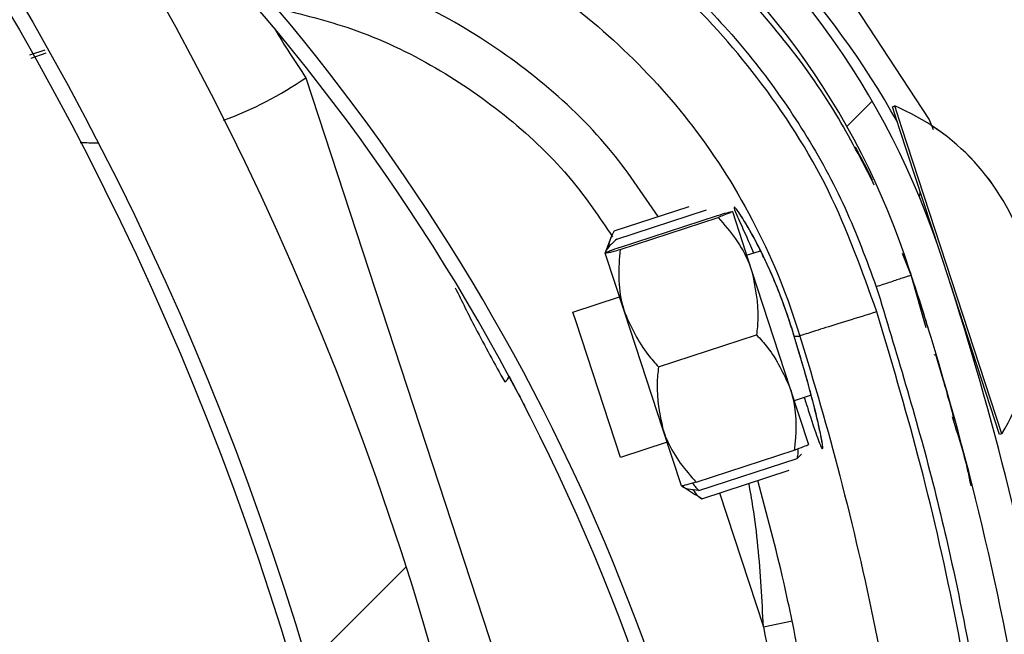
# Model space of a CAD drawing. Header units: inches. Extents: x 170 to 284, y 215 to 248.
# Tile 169 of 195: x 186.6335 to 186.7023, y 224.707 to 224.75. Entities that reach past the tile are written whole.
import ezdxf

# ---------------------------------------------------------------- set-up
doc = ezdxf.new("R2010")
doc.units = ezdxf.units.IN
doc.header["$LTSCALE"] = 0.25
doc.header["$MEASUREMENT"] = 0
doc.layers.add('ANNOTATIONS', color=1, linetype='Continuous')
doc.layers.add('RH BENCH MOUNT', color=7, linetype='Continuous')
doc.styles.add('ARIAL', font='arial.ttf', dxfattribs={"height": 0.09375})
doc.dimstyles.new('STANDARD$0', dxfattribs={"dimtxt": 0.09375, "dimasz": 0.09375, "dimexe": 0.03125, "dimexo": 0.046875, "dimgap": 0.09, "dimtad": 0, "dimtih": 1, "dimtoh": 1, "dimdec": 4, "dimzin": 0, "dimdsep": 46, "dimtxsty": 'ARIAL', "dimcen": 0.09, "dimadec": 0, "dimazin": 0, "dimtfac": 1, "dimtdec": 4, "dimtofl": 0, "dimtmove": 0, "dimatfit": 1, "dimfxl": 1, "dimtolj": 1, "dimtzin": 0, "dimarcsym": 0})
pattern_1 = [(45, (176.0930244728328, 218.320867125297), (-0.03026527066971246, 0.03026527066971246), [])]

# ---------------------------------------------------------------- blocks, each defined once
blk = doc.blocks.new('*D44')
at = {"layer": 'ANNOTATIONS', "color": 0, "lineweight": -2, "transparency": 16777216}
for p, q in [((185.9644948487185, 225.4792255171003), (185.9644948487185, 226.2131025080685)), ((187.3643717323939, 224.3791894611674), (187.3643717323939, 226.2131025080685)), ((186.0582448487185, 226.1818525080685), (186.3541591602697, 226.1818525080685)), ((187.2706217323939, 226.1818525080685), (186.9747074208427, 226.1818525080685))]:
    blk.add_line(p, q, dxfattribs=at)
at = {"layer": 'ANNOTATIONS', "color": 0, "transparency": 16777216}
for points in [[(186.0582448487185, 226.1974775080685), (186.0582448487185, 226.1662275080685), (185.9644948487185, 226.1818525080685)], [(187.2706217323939, 226.1974775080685), (187.2706217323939, 226.1662275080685), (187.3643717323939, 226.1818525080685)]]:
    blk.add_solid(points, dxfattribs=at)
at = {"layer": 'defpoints', "color": 0, "transparency": 16777216}
for p in [(187.3643717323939, 226.1818525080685), (185.9644948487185, 225.4323505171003), (187.3643717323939, 224.3323144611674)]:
    blk.add_point(p, dxfattribs=at)
at = {"layer": 'ANNOTATIONS', "color": 0, "transparency": 16777216, "insert": (186.6644332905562, 226.1818525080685), "char_height": 0.09375, "attachment_point": 5, "style": 'ARIAL'}
blk.add_mtext('\\A1;DIM "A"', dxfattribs=at)

msp = doc.modelspace()

# ---------------------------------------------------------------- hatches: boundary and pattern name
at = {"layer": 'RH BENCH MOUNT'}
h = msp.add_hatch(dxfattribs=at)
h.set_pattern_fill('ANSI31', color=256, scale=0.34241245, angle=2.8e-322, style=0)
h.set_pattern_definition([(45, (176.1263761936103, 218.320867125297), (-0.03026527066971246, 0.03026527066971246), [])])
edge = h.paths.add_edge_path(flags=0)
edge.add_arc((186.41301658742, 224.2130895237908), 0.021400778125, 89.9999999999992, 390.52248781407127, ccw=False)
edge.add_line((186.41301658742, 224.2344903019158), (186.485779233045, 224.2344903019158))
edge.add_arc((186.485779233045, 224.6453852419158), 0.4108949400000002, 270, 450.0000000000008)
edge.add_line((186.485779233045, 225.0562801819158), (186.00212164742, 225.0562801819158))
edge.add_arc((186.00212164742, 225.0605603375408), 0.004280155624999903, 180.0000000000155, 269.9999999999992, ccw=False)
edge.add_line((185.997841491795, 225.0605603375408), (185.997841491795, 225.1033618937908))
edge.add_arc((186.00212164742, 225.1033618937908), 0.004280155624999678, 360, 540, ccw=False)
edge.add_line((186.006401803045, 225.1033618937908), (186.006401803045, 225.0605603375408))
edge.add_line((186.006401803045, 225.0605603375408), (186.003169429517, 225.0605603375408))
edge.add_line((186.003169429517, 225.0605603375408), (186.003169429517, 225.1033618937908))
edge.add_arc((186.00212164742, 225.1033618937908), 0.001047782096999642, 360, 540.0000000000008)
edge.add_line((186.001073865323, 225.1033618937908), (186.001073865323, 225.0605603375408))
edge.add_arc((186.00212164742, 225.0605603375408), 0.001047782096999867, 180, 270)
edge.add_line((186.00212164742, 225.0595125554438), (186.485779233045, 225.0595125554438))
edge.add_arc((186.485779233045, 224.6453852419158), 0.4141273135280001, 269.9999999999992, 450, ccw=False)
edge.add_line((186.485779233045, 224.2312579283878), (186.41301658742, 224.2312579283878))
edge.add_arc((186.41301658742, 224.2130895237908), 0.018168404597, 450.0000000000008, 750.5224878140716)
edge.add_arc((186.4277648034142, 224.221784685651), 0.001047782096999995, 390.5224878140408, 495.0000000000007)
edge.add_line((186.4270239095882, 224.222525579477), (186.4183287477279, 224.2138304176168))
edge.add_line((186.4183287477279, 224.2138304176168), (186.4160431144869, 224.2161160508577))
edge.add_line((186.4160431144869, 224.2161160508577), (186.4247382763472, 224.224811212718))
edge.add_arc((186.4277648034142, 224.221784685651), 0.004280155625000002, 390.522487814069, 495.0000000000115, ccw=False)
h = msp.add_hatch(dxfattribs=at)
h.set_pattern_fill('ANSI31', color=256, scale=0.34241245, style=0)
h.set_pattern_definition(pattern_1)
edge = h.paths.add_edge_path(flags=0)
edge.add_line((186.4524275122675, 225.0520000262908), (186.1100150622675, 225.0520000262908))
edge.add_line((186.1100150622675, 225.0520000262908), (186.1100150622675, 225.0562801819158))
edge.add_line((186.1100150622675, 225.0562801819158), (186.4524275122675, 225.0562801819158))
edge.add_arc((186.4524275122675, 224.6453852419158), 0.4108949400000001, 269.9999999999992, 450, ccw=False)
edge.add_line((186.4524275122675, 224.2344903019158), (186.3796648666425, 224.2344903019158))
edge.add_line((186.3796648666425, 224.2344903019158), (186.3796648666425, 224.2387704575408))
edge.add_line((186.3796648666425, 224.2387704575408), (186.4524275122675, 224.2387704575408))
edge.add_arc((186.4524275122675, 224.6453852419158), 0.406614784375, 270, 450.0000000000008)
h = msp.add_hatch(dxfattribs=at)
h.set_pattern_fill('ANSI32', color=256, scale=0.34241245, angle=2.8e-322, style=0)
h.set_pattern_definition([(45, (176.0930244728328, 218.320867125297), (-0.09079581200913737, 0.09079581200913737), []), (45, (176.1535550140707, 218.320867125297), (-0.09079581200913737, 0.09079581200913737), [])])
edge = h.paths.add_edge_path(flags=0)
edge.add_arc((186.4524275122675, 224.6453852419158), 0.2182879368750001, 180, 540, ccw=False)
edge = h.paths.add_edge_path(flags=0)
edge.add_arc((186.4524275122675, 224.6453852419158), 0.2097276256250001, 180, 540, ccw=False)
h = msp.add_hatch(dxfattribs=at)
h.set_pattern_fill('ANSI31', color=256, scale=0.34241245, angle=2.8e-322, style=0)
h.set_pattern_definition(pattern_1)
edge = h.paths.add_edge_path(flags=0)
edge.add_arc((186.6407325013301, 224.8095885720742), 0.001712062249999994, 288.1322229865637, 310.3426432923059)
edge.add_line((186.641840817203, 224.8082836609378), (186.6434035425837, 224.8064437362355))
edge.add_arc((186.6407325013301, 224.8095885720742), 0.004126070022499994, 288.1322229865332, 310.3426432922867, ccw=False)
edge.add_arc((186.6379618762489, 224.8180491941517), 0.01302879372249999, 239.6083903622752, 288.1322229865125, ccw=False)
edge.add_arc((186.641016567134, 224.8223643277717), 0.01830194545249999, 198.1322229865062, 238.19359599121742, ccw=False)
edge.add_arc((186.6348012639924, 224.820328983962), 0.01176186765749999, 130.2730806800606, 198.1322229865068, ccw=False)
edge.add_arc((186.6379938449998, 224.8179515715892), 0.01566536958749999, 433.3892910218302, 493.5630227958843, ccw=False)
edge.add_arc((186.6355406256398, 224.8086089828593), 0.02532140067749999, 410.98647118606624, 434.1131563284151, ccw=False)
edge.add_arc((186.641303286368, 224.8171977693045), 0.01504902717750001, 370.2879413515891, 407.4468726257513, ccw=False)
edge.add_arc((186.6290753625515, 224.8145986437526), 0.02754708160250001, 291.4407261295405, 371.0647967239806, ccw=False)
edge.add_arc((186.6433984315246, 224.7813129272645), 0.008748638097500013, 479.0908419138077, 626.0736552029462)
edge.add_arc((186.6439299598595, 224.7158754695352), 0.05672062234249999, 377.70285871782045, 451.14212272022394, ccw=False)
edge.add_arc((186.4938338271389, 224.6654619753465), 0.2150521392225, 361.5582505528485, 378.3382766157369, ccw=False)
edge.add_arc((186.6799590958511, 224.6715385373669), 0.02884824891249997, 303.2910664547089, 359.5459797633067, ccw=False)
edge.add_arc((186.7134001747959, 224.6250930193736), 0.0284373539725, 488.2528168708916, 541.8512905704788)
edge.add_arc((186.6998972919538, 224.6250669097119), 0.01494630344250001, 183.423663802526, 238.6794151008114)
edge.add_arc((186.7025865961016, 224.6278572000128), 0.0187470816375, 236.0900975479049, 269.5718389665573)
edge.add_arc((186.7019739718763, 224.6225762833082), 0.0134739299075, 272.0097804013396, 310.4058687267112)
edge.add_arc((186.7065990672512, 224.6167046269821), 0.006011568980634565, 313.1147555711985, 333.8497966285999)
edge.add_arc((186.6950332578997, 224.6205556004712), 0.01816498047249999, 339.0314830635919, 378.1322229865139)
edge.add_arc((186.7018993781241, 224.6228040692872), 0.01094007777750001, 378.1322229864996, 468.1322229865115)
edge.add_arc((186.6990754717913, 224.6314273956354), 0.001866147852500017, 468.1322229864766, 483.774469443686)
edge.add_line((186.6980380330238, 224.6329785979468), (186.6966960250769, 224.6349851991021))
edge.add_arc((186.6990754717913, 224.6314273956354), 0.004280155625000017, 468.13222298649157, 483.7744694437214, ccw=False)
edge.add_arc((186.7018993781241, 224.6228040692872), 0.01335408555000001, 378.1322229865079, 468.13222298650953, ccw=False)
edge.add_arc((186.6950332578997, 224.6205556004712), 0.020578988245, 338.7435812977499, 378.13222298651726, ccw=False)
edge.add_arc((186.7065990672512, 224.6167046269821), 0.008425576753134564, 312.7098901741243, 334.631933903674, ccw=False)
edge.add_arc((186.7019739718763, 224.6225762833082), 0.01588793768, 271.82252524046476, 310.60280367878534, ccw=False)
edge.add_arc((186.7025865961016, 224.6278572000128), 0.02116108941, 236.2367537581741, 269.7093947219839, ccw=False)
edge.add_arc((186.6998972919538, 224.6250669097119), 0.01736031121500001, 183.3124711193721, 238.498076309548, ccw=False)
edge.add_arc((186.7134001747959, 224.6250930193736), 0.030851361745, 128.0503802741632, 181.9117605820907, ccw=False)
edge.add_arc((186.6799590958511, 224.6715385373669), 0.02643424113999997, 303.0739325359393, 359.4558360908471)
edge.add_arc((186.4938338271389, 224.6654619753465), 0.21263813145, 361.5698914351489, 378.3419125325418)
edge.add_arc((186.6439299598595, 224.7158754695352), 0.05430661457, 377.6888496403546, 451.2467578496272)
edge.add_arc((186.6433984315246, 224.7813129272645), 0.01116264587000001, 118.193261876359, 266.66131017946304, ccw=False)
edge.add_arc((186.6290753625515, 224.8145986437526), 0.02513307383, 291.1036231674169, 371.1028807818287)
edge.add_arc((186.641303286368, 224.8171977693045), 0.01263501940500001, 370.2152702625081, 407.1149197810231)
edge.add_arc((186.6355406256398, 224.8086089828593), 0.022907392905, 411.1765293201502, 434.1519381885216)
edge.add_arc((186.6379938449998, 224.8179515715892), 0.01325136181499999, 433.3244634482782, 493.8674727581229)
edge.add_arc((186.6348012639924, 224.820328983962), 0.009347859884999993, 489.8547471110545, 558.132222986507)
edge.add_arc((186.641016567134, 224.8223643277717), 0.01588793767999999, 198.1322229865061, 238.0844018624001)
edge.add_arc((186.6379618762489, 224.8180491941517), 0.01061478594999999, 239.7667243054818, 288.1322229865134)

# ---------------------------------------------------------------- linework, layer by layer
for p, q in [((186.6352219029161, 224.7478286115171), (186.6341482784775, 224.7474767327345)), ((186.6342731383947, 224.7472602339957), (186.6353208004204, 224.7476425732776)), ((186.6534619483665, 224.7459050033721), (186.6738215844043, 224.6837330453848)), ((186.6944473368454, 224.7438721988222), (186.6946100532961, 224.7439254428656)), ((186.6949498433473, 224.742336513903), (186.6944473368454, 224.7438721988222)), ((186.6946100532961, 224.7439254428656), (186.6946115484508, 224.7439259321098)), ((186.695112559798, 224.7423897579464), (186.6946100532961, 224.7439254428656)), ((186.6977349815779, 224.7338249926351), (186.6949498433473, 224.742336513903)), ((186.7021068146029, 224.7210149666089), (186.695112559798, 224.7423897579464)), ((186.6749962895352, 224.7351895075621), (186.6802401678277, 224.7369054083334)), ((186.6751849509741, 224.7346129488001), (186.6814653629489, 224.7366680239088)), ((186.6832649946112, 224.7365372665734), (186.684630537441, 224.7323640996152)), ((186.6753745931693, 224.7340333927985), (186.6822249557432, 224.7362749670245)), ((186.6754207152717, 224.7338924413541), (186.6822710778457, 224.7361340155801)), ((186.6743803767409, 224.7336310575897), (186.6748002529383, 224.7347352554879)), ((186.6842630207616, 224.7334872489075), (186.6852332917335, 224.7338047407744)), ((186.6757462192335, 224.729456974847), (186.6743806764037, 224.7336301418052)), ((186.6957634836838, 224.7320907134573), (186.695155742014, 224.7336208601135)), ((186.695647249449, 224.7324291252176), (186.6957319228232, 224.7321679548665)), ((186.684630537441, 224.7323640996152), (186.6872924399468, 224.7242291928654)), ((186.6968055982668, 224.7284053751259), (186.6957634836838, 224.7320907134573)), ((186.7019440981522, 224.7209617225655), (186.6984762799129, 224.7315595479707)), ((186.6721243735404, 224.7295152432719), (186.6753787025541, 224.7305801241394)), ((186.6723474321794, 224.728833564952), (186.6721243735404, 224.729515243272)), ((186.6784081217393, 224.7213220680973), (186.6757462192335, 224.729456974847)), ((186.6754521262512, 224.7193454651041), (186.6723474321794, 224.728833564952)), ((186.6781056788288, 224.7256870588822), (186.6849560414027, 224.7279286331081)), ((186.6875887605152, 224.7278257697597), (186.687588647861, 224.7278258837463)), ((186.6875887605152, 224.7278257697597), (186.6879730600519, 224.72784168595)), ((186.6975046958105, 224.7265615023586), (186.6973420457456, 224.726508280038)), ((186.6872924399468, 224.7242291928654), (186.6885887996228, 224.7202674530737)), ((186.6887718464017, 224.7237039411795), (186.6875907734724, 224.7233174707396)), ((186.6987895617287, 224.7219665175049), (186.6987901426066, 224.7219643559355)), ((186.6797044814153, 224.7173603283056), (186.6784081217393, 224.7213220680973)), ((186.7021068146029, 224.7210149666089), (186.7019440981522, 224.7209617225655)), ((186.7021083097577, 224.7210154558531), (186.7021068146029, 224.7210149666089)), ((186.6787064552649, 224.7204103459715), (186.6754521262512, 224.719345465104)), ((186.6807445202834, 224.7176226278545), (186.6875948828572, 224.7198642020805)), ((186.6877845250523, 224.7192846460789), (186.6880942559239, 224.7195820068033)), ((186.6809341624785, 224.7170430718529), (186.6877845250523, 224.7192846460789)), ((186.6811228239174, 224.7164665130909), (186.6872387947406, 224.7184677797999)), ((186.680696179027, 224.7167170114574), (186.6797047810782, 224.7173594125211)), ((186.6811228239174, 224.7164665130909), (186.6807120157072, 224.7167414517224)), ((186.6823728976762, 224.716875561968), (186.6854362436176, 224.7075121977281)), ((186.6854362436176, 224.7075121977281), (186.687444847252, 224.7079382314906))]:
    msp.add_line(p, q, dxfattribs=at)
at = {"layer": 'RH BENCH MOUNT', "flags": 128}
msp.add_lwpolyline([(186.6973298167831, 224.7422603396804), (186.697013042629, 224.7429931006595), (186.691388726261, 224.7516263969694), (186.6845961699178, 224.75896096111), (186.6764310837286, 224.7652226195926), (186.6764310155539, 224.7652226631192), (186.6764310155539, 224.7652226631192)], dxfattribs=at)
at = {"layer": 'RH BENCH MOUNT'}
for radius in [0.218287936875, 0.2097276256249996, 0.20865758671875]:
    msp.add_circle((186.4524275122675, 224.6453852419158), radius, dxfattribs=at)
for centre, radius, start, end in [((186.4524275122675, 224.6453852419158), 0.4141273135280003, 269.9999999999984, 90), ((186.4524275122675, 224.6453852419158), 0.4108949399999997, 269.9999999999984, 90), ((186.4524275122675, 224.6453852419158), 0.406614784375, 269.9999999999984, 90), ((186.6439299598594, 224.7158754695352), 0.05672062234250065, 17.70285871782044, 91.14212272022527), ((186.6439299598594, 224.7158754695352), 0.05430661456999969, 17.6888496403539, 91.24675784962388), ((186.6441963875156, 224.7147342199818), 0.05786770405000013, 29.02588521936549, 57.44357690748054), ((186.5393955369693, 224.6562743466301), 0.1455252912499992, 3.486647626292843, 42.00277325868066), ((186.5393955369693, 224.6562743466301), 0.1465525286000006, 3.47284136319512, 40.15079801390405), ((186.7017502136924, 224.7791033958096), 0.0585994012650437, 210.5247594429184, 214.5086922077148), ((186.6388648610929, 224.7670340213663), 0.02568093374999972, 290.1491598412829, 304.6388488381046), ((186.6884556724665, 224.7292298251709), 0.01593228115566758, 328.9616997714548, 67.2765416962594), ((186.6884571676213, 224.7292303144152), 0.01593228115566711, 328.9616997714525, 67.27654169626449), ((186.6388648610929, 224.7670340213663), 0.02568093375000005, 267.3828980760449, 270.1014470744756), ((186.6958407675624, 224.7378521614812), 0.0005478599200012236, 332.6973279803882, 18.11912073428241), ((186.4938338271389, 224.6654619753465), 0.2150521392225, 1.558250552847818, 18.33827661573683), ((186.4938338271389, 224.6654619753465), 0.2126381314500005, 1.569891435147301, 18.34191253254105), ((186.6995092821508, 224.7266409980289), 0.0005478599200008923, 18.11912073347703, 47.41429611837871), ((186.6671134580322, 224.7251188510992), 0.0005320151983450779, 296.9547381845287, 352.9606389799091)]:
    msp.add_arc(centre, radius, start, end, dxfattribs=at)
for points, knots in [([(186.6931876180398, 224.7383928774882), (186.692327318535, 224.7400785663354), (186.6905173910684, 224.7436249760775), (186.6869823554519, 224.7485808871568), (186.6828215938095, 224.7532746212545), (186.6781414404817, 224.7574567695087), (186.6730171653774, 224.7610551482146), (186.6675426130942, 224.7640833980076), (186.6636546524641, 224.7655510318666), (186.6617140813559, 224.7662835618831)], [0, 0, 0, 0, 0.1313887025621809, 0.2764200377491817, 0.4215581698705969, 0.5666389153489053, 0.7114924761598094, 0.8559992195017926, 1, 1, 1, 1]), ([(186.7007768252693, 224.7650518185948), (186.7027972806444, 224.7605150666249), (186.7068344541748, 224.7514499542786), (186.7100801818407, 224.7420522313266), (186.7117015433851, 224.7373577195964)], [0, 0, 0, 0, 0.5004628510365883, 1, 1, 1, 1]), ([(186.6608875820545, 224.7638521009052), (186.6627418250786, 224.7631529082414), (186.6664532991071, 224.7617533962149), (186.6716704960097, 224.7588607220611), (186.6765531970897, 224.7554341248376), (186.6810034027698, 224.7514469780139), (186.6849793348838, 224.7469875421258), (186.6883954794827, 224.7420915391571), (186.6912704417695, 224.7368640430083), (186.6926413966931, 224.7331414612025), (186.6933247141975, 224.731286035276)], [0, 0, 0, 0, 0.1247413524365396, 0.2496837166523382, 0.3746881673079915, 0.4999855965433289, 0.6253465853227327, 0.7503062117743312, 0.8755465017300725, 1, 1, 1, 1]), ([(186.693360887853, 224.7295327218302), (186.692336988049, 224.7323934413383), (186.6902552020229, 224.7382098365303), (186.6853448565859, 224.7458479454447), (186.6793684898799, 224.7524841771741), (186.6731251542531, 224.7573635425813), (186.6668791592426, 224.7609842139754), (186.6628893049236, 224.7625192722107), (186.6608788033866, 224.763292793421)], [0, 0, 0, 0, 0.1870908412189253, 0.3803918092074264, 0.5558755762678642, 0.7364481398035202, 0.8671952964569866, 1, 1, 1, 1]), ([(186.6536958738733, 224.7594336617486), (186.6541974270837, 224.7593214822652), (186.6572034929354, 224.758649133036), (186.6625717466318, 224.7567963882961), (186.6693813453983, 224.7531323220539), (186.6754607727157, 224.7483468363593), (186.6807975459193, 224.7424908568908), (186.6851105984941, 224.735616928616), (186.6871833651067, 224.7304788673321), (186.6879730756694, 224.7278417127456), (186.6879730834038, 224.7278416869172)], [0, 0, 0, 0, 0.03155846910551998, 0.1891461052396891, 0.3467338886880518, 0.5043277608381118, 0.6619226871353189, 0.8309600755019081, 0.9999983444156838, 1, 1, 1, 1]), ([(186.6780750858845, 224.7361969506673), (186.6769793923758, 224.7378240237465), (186.6746205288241, 224.7413268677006), (186.669901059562, 224.7458287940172), (186.6642452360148, 224.7497735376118), (186.6582301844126, 224.7526159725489), (186.6540069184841, 224.753654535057), (186.6520851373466, 224.7541271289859)], [0, 0, 0, 0, 0.1810254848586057, 0.3897206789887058, 0.5984159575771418, 0.8172607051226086, 1, 1, 1, 1]), ([(186.6514129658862, 224.7507716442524), (186.6531710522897, 224.7503392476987), (186.6570345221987, 224.7493890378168), (186.6625380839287, 224.7467894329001), (186.6677088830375, 224.7431781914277), (186.6719138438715, 224.7391862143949), (186.6739818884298, 224.7361262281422), (186.6748916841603, 224.7347800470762)], [0, 0, 0, 0, 0.1859244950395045, 0.4085770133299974, 0.6208996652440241, 0.8332222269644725, 1, 1, 1, 1]), ([(186.6918449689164, 224.7410658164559), (186.691839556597, 224.7410753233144), (186.6918182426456, 224.7411127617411), (186.6921927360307, 224.7404543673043), (186.6927756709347, 224.7392838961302), (186.6930343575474, 224.7387644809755)], [0, 0, 0, 0, 0.1591842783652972, 0.6268746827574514, 1, 1, 1, 1]), ([(186.6822249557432, 224.7362749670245), (186.6824676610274, 224.7363435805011), (186.6829587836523, 224.7364824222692), (186.6832370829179, 224.7365468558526), (186.6832598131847, 224.7365390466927), (186.6832649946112, 224.7365372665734)], [0, 0, 0, 0, 0.4299704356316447, 0.8700602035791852, 1, 1, 1, 1]), ([(186.6832649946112, 224.7365372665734), (186.6831494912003, 224.7364793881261), (186.6829954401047, 224.7364021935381), (186.6824160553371, 224.7361876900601), (186.6822710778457, 224.7361340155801)], [0, 0, 0, 0, 0.7497733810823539, 1, 1, 1, 1]), ([(186.687588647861, 224.7278258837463), (186.6874543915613, 224.7282607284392), (186.6870301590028, 224.7296347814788), (186.6861634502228, 224.7318871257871), (186.6850721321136, 224.7342039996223), (186.684108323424, 224.7359163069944), (186.6835339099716, 224.7367635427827), (186.6833225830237, 224.736942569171), (186.6835074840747, 224.7364158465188), (186.6840470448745, 224.7352755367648), (186.6845609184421, 224.7340897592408), (186.6847525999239, 224.7336474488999)], [0, 0, 0, 0, 0.05799721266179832, 0.1832636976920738, 0.3064129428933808, 0.4347166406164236, 0.5675677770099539, 0.6609498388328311, 0.7922661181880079, 0.9225125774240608, 0.9999999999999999, 0.9999999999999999, 0.9999999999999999, 0.9999999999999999]), ([(186.6822710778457, 224.7361340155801), (186.6826964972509, 224.7356442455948), (186.6835573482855, 224.7346531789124), (186.6842860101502, 224.7333412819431), (186.6845665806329, 224.7325455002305), (186.684630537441, 224.7323640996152)], [0, 0, 0, 0, 0.4299704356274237, 0.8700602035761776, 1, 1, 1, 1]), ([(186.6854708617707, 224.7333231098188), (186.685300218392, 224.7336754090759), (186.6849011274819, 224.7344993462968), (186.6843488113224, 224.7354781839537), (186.6839359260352, 224.7361555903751), (186.6837112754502, 224.736470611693), (186.683706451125, 224.736476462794), (186.6837050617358, 224.7364781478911)], [0, 0, 0, 0, 0.1981000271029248, 0.4633049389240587, 0.7305309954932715, 0.9223938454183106, 1, 1, 1, 1]), ([(186.6749962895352, 224.7351895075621), (186.6748175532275, 224.7348271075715), (186.6746210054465, 224.7344285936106), (186.6746096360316, 224.7340699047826), (186.6746086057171, 224.7340373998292)], [0, 0, 0, 0, 0.9093784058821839, 1, 1, 1, 1]), ([(186.6751849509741, 224.7346129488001), (186.6749817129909, 224.734430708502), (186.6745704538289, 224.7340619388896), (186.6743859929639, 224.7337517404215), (186.674401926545, 224.7336291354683), (186.6744021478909, 224.7336274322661)], [0, 0, 0, 0, 0.4906882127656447, 0.9929247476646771, 1, 1, 1, 1]), ([(186.6753745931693, 224.7340333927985), (186.6751382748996, 224.7339452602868), (186.674660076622, 224.7337669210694), (186.6743975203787, 224.7336543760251), (186.6743838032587, 224.7336346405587), (186.6743806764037, 224.7336301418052)], [0, 0, 0, 0, 0.4299704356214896, 0.8700602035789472, 1, 1, 1, 1]), ([(186.6743806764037, 224.7336301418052), (186.6745080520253, 224.7336517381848), (186.6746779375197, 224.7336805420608), (186.6752720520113, 224.733850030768), (186.6754207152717, 224.7338924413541)], [0, 0, 0, 0, 0.7497733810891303, 0.9999999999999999, 0.9999999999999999, 0.9999999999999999, 0.9999999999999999]), ([(186.6754207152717, 224.7338924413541), (186.6753671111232, 224.7332459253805), (186.6752586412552, 224.7319376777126), (186.675446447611, 224.7304488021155), (186.6756905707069, 224.7296410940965), (186.6757462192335, 224.729456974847)], [0, 0, 0, 0, 0.4299704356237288, 0.870060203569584, 1, 1, 1, 1]), ([(186.687584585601, 224.727833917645), (186.6875726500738, 224.7278746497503), (186.687385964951, 224.7285117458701), (186.6869665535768, 224.7297755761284), (186.6863098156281, 224.731479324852), (186.6857905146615, 224.7326818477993), (186.6855222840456, 224.7332199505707), (186.6854708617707, 224.7333231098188)], [0, 0, 0, 0, 0.0209690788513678, 0.3279800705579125, 0.6261032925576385, 0.928320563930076, 1, 1, 1, 1]), ([(186.684630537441, 224.7323640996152), (186.6848546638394, 224.7312682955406), (186.6851535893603, 224.7298067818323), (186.6849955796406, 224.728304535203), (186.6849560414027, 224.7279286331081)], [0, 0, 0, 0, 0.7497733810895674, 1, 1, 1, 1]), ([(186.6957634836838, 224.7320907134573), (186.6957309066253, 224.7320799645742), (186.6956807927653, 224.7320634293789), (186.6953766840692, 224.7319630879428), (186.6950619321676, 224.7318592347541), (186.694671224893, 224.7317303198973), (186.6941034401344, 224.7315429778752), (186.693631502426, 224.7313872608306), (186.6933247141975, 224.731286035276)], [0, 0, 0, 0, 0.2394568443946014, 0.3683606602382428, 0.4999999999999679, 0.6316393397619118, 0.7605431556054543, 0.9999999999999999, 0.9999999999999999, 0.9999999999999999, 0.9999999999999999]), ([(186.6958079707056, 224.731933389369), (186.6960821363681, 224.7311033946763), (186.696484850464, 224.7298842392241), (186.6968149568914, 224.7287877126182), (186.6969203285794, 224.728437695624)], [0, 0, 0, 0, 0.6807948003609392, 1, 1, 1, 1]), ([(186.6639031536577, 224.7312122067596), (186.6643665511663, 224.7302704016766), (186.6654664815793, 224.728034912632), (186.6666624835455, 224.7258874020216), (186.667354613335, 224.7246446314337)], [0, 0, 0, 0, 0.421297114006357, 1, 1, 1, 1]), ([(186.6933247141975, 224.731286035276), (186.6947107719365, 224.7267360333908), (186.6974900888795, 224.7176123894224), (186.7004135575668, 224.7035131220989), (186.7025320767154, 224.6891495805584), (186.7030853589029, 224.6794355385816), (186.703362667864, 224.6745667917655)], [0, 0, 0, 0, 0.2468628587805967, 0.4950083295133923, 0.7468945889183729, 1, 1, 1, 1]), ([(186.6757462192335, 224.729456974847), (186.6762132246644, 224.7284406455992), (186.6768360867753, 224.727085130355), (186.6778515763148, 224.7259668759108), (186.6781056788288, 224.7256870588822)], [0, 0, 0, 0, 0.7497733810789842, 1, 1, 1, 1]), ([(186.6933608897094, 224.7295327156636), (186.6926691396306, 224.7293181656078), (186.6912856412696, 224.7288890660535), (186.689527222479, 224.7283426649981), (186.6882726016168, 224.7279486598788), (186.6880729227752, 224.7278773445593), (186.6879730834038, 224.7278416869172)], [0, 0, 0, 0, 0.2500007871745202, 0.500000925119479, 0.7500005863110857, 1, 1, 1, 1]), ([(186.7028183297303, 224.6749023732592), (186.702614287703, 224.6786554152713), (186.7022056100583, 224.6861724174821), (186.7008272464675, 224.6973808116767), (186.6988781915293, 224.7085094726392), (186.6964251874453, 224.7192480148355), (186.6943545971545, 224.7261965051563), (186.6933604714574, 224.7295325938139)], [0, 0, 0, 0, 0.2027568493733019, 0.4061035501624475, 0.608860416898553, 0.8122072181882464, 0.9999999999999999, 0.9999999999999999, 0.9999999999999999, 0.9999999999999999]), ([(186.6849560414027, 224.7279286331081), (186.685222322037, 224.7276387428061), (186.6862297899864, 224.7265419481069), (186.6868420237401, 224.725209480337), (186.6872924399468, 224.7242291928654)], [0, 0, 0, 0, 0.2643068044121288, 1, 1, 1, 1]), ([(186.6893053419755, 224.7215513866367), (186.6892962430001, 224.7215942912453), (186.6892279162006, 224.7219164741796), (186.6890041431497, 224.7228326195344), (186.6886262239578, 224.7242821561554), (186.6881427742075, 224.7259930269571), (186.6877809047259, 224.7272107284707), (186.6875862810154, 224.7278306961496), (186.6875858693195, 224.7278320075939)], [0, 0, 0, 0, 0.03583539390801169, 0.2690981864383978, 0.511641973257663, 0.7561140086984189, 0.9994840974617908, 1, 1, 1, 1]), ([(186.688291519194, 224.7235467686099), (186.6883882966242, 224.7232419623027), (186.6887515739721, 224.7220977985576), (186.6891893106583, 224.7207770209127), (186.6895011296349, 224.7199747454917), (186.6896125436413, 224.7199191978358), (186.6895303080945, 224.7205769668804), (186.6891543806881, 224.7222661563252), (186.6885138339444, 224.7247460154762), (186.6879044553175, 224.7267747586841), (186.6875887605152, 224.7278257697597)], [0, 0, 0, 0, 0.0511492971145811, 0.1920011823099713, 0.3334894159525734, 0.4224210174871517, 0.5646212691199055, 0.7065362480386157, 0.8479681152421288, 1, 1, 1, 1]), ([(186.687973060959, 224.7278416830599), (186.6879730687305, 224.727841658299), (186.6889872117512, 224.7246104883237), (186.6909302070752, 224.7178318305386), (186.6933471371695, 224.7073923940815), (186.6952354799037, 224.6965663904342), (186.6965793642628, 224.685655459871), (186.6969771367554, 224.6783409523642), (186.6971760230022, 224.6746836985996)], [0, 0, 0, 0, 1.439079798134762e-06, 0.187792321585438, 0.390843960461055, 0.593895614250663, 0.7969478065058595, 1, 1, 1, 1]), ([(186.6987895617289, 224.7219665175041), (186.6987643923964, 224.7220604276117), (186.6987390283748, 224.7221550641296), (186.6985412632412, 224.7228808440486), (186.6982523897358, 224.7239446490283), (186.6977459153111, 224.7256871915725), (186.6974929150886, 224.7265576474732)], [0, 0, 0, 0, 0.3307707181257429, 0.3333292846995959, 0.6669765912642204, 1, 1, 1, 1]), ([(186.6781056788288, 224.7256870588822), (186.6780622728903, 224.7252958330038), (186.6778980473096, 224.7238156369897), (186.6781919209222, 224.7223789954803), (186.6784081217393, 224.7213220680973)], [0, 0, 0, 0, 0.2643068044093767, 1, 1, 1, 1]), ([(186.6676414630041, 224.7250536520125), (186.6678761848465, 224.7246125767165), (186.668318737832, 224.7237809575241), (186.6687159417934, 224.723011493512), (186.668740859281, 224.7229631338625), (186.6687503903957, 224.7229446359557)], [0, 0, 0, 0, 0.4108597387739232, 0.7746496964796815, 1, 1, 1, 1]), ([(186.6872924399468, 224.7242291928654), (186.6873413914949, 224.7240685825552), (186.687724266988, 224.7228123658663), (186.6877621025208, 224.7213098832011), (186.6876111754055, 224.7200050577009), (186.6875948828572, 224.7198642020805)], [0, 0, 0, 0, 0.1156468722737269, 0.904534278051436, 0.9999999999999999, 0.9999999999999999, 0.9999999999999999, 0.9999999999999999]), ([(186.6986161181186, 224.7222115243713), (186.6990209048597, 224.7209580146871), (186.6995350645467, 224.7193658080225), (186.6998558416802, 224.717725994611), (186.6999240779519, 224.7173771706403)], [0, 0, 0, 0, 0.7872782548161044, 1, 1, 1, 1]), ([(186.6895231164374, 224.7204337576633), (186.6895231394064, 224.7204332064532), (186.6895241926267, 224.7204079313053), (186.6895116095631, 224.7205478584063), (186.6894558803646, 224.7208612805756), (186.6893566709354, 224.7213160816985), (186.6893053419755, 224.7215513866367)], [0, 0, 0, 0, 0.005301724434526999, 0.2431048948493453, 0.6083977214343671, 1, 1, 1, 1]), ([(186.6784081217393, 224.7213220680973), (186.6784635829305, 224.7211635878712), (186.6788973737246, 224.7199240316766), (186.6797550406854, 224.7186898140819), (186.6806481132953, 224.7177266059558), (186.6807445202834, 224.7176226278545)], [0, 0, 0, 0, 0.1156468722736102, 0.9045342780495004, 0.9999999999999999, 0.9999999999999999, 0.9999999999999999, 0.9999999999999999]), ([(186.6875948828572, 224.7198642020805), (186.6878312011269, 224.7199523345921), (186.6883093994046, 224.7201306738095), (186.6885719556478, 224.720243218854), (186.6885856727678, 224.7202629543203), (186.6885887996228, 224.7202674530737)], [0, 0, 0, 0, 0.4299704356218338, 0.8700602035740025, 1, 1, 1, 1]), ([(186.6878335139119, 224.719954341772), (186.6878404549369, 224.7198603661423), (186.6878567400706, 224.7196398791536), (186.6878108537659, 224.7194141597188), (186.6877845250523, 224.7192846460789)], [0, 0, 0, 0, 0.4262184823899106, 1, 1, 1, 1]), ([(186.6807445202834, 224.7176226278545), (186.6805018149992, 224.7175540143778), (186.6800106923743, 224.7174151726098), (186.6797323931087, 224.7173507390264), (186.6797096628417, 224.7173585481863), (186.6797044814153, 224.7173603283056)], [0, 0, 0, 0, 0.4299704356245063, 0.8700602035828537, 0.9999999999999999, 0.9999999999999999, 0.9999999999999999, 0.9999999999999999]), ([(186.6809341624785, 224.7170430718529), (186.6806625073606, 224.7170699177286), (186.6801128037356, 224.7171242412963), (186.6797806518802, 224.717265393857), (186.6797210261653, 224.717373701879), (186.6797201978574, 224.7173752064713)], [0, 0, 0, 0, 0.4906882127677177, 0.9929247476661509, 1, 1, 1, 1]), ([(186.680498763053, 224.7175542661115), (186.6805487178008, 224.7174743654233), (186.6806659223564, 224.717286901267), (186.6808363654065, 224.7171319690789), (186.6809341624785, 224.7170430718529)], [0, 0, 0, 0, 0.4262184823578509, 1, 1, 1, 1]), ([(186.6854362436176, 224.7075121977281), (186.6853882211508, 224.7084528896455), (186.6852448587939, 224.7112611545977), (186.6849403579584, 224.7146276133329), (186.6845222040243, 224.7169954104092), (186.6844247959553, 224.7175469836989)], [0, 0, 0, 0, 0.2786878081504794, 0.8319718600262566, 0.9999999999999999, 0.9999999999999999, 0.9999999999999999, 0.9999999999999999]), ([(186.687444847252, 224.7079382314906), (186.6872515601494, 224.7088406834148), (186.6865454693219, 224.7121374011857), (186.6856761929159, 224.7153886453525), (186.6850448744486, 224.7177498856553)], [0, 0, 0, 0, 0.2737425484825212, 0.9999999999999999, 0.9999999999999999, 0.9999999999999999, 0.9999999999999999]), ([(186.6805085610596, 224.7170998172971), (186.6806171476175, 224.7169447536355), (186.6807804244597, 224.7167115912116), (186.6810369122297, 224.7165280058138), (186.6811228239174, 224.7164665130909)], [0, 0, 0, 0, 0.6650456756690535, 1, 1, 1, 1]), ([(186.6917267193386, 224.6704754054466), (186.6916887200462, 224.6719669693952), (186.6915480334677, 224.6774892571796), (186.6908355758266, 224.6870398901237), (186.6894044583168, 224.6980506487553), (186.68803120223, 224.7049796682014), (186.687444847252, 224.7079382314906)], [0, 0, 0, 0, 0.118539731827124, 0.4388752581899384, 0.7604101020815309, 1, 1, 1, 1]), ([(186.6854362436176, 224.7075121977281), (186.6860165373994, 224.7045842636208), (186.6873726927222, 224.6977416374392), (186.6887903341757, 224.6868451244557), (186.689496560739, 224.6773933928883), (186.6896361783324, 224.6719133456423), (186.6896737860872, 224.670437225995)], [0, 0, 0, 0, 0.2395900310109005, 0.5599255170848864, 0.8814604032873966, 0.9999999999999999, 0.9999999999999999, 0.9999999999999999, 0.9999999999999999])]:
    msp.add_open_spline(points, degree=3, knots=knots, dxfattribs=at)

# ---------------------------------------------------------------- dimensions: what is measured, and where the dimension line sits
at = {"layer": 'ANNOTATIONS'}
dim = msp.add_linear_dim(base=(187.3643717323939, 226.1818525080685), p1=(185.9644948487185, 225.4323505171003), p2=(187.3643717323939, 224.3323144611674), text='DIM "A"', dimstyle='STANDARD$0', dxfattribs=at)
dim.commit()
dim.dimension.update_dxf_attribs({"geometry": '*D44', "text_midpoint": (186.6644332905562, 226.1818525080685)})

doc.saveas('drawing.dxf')
